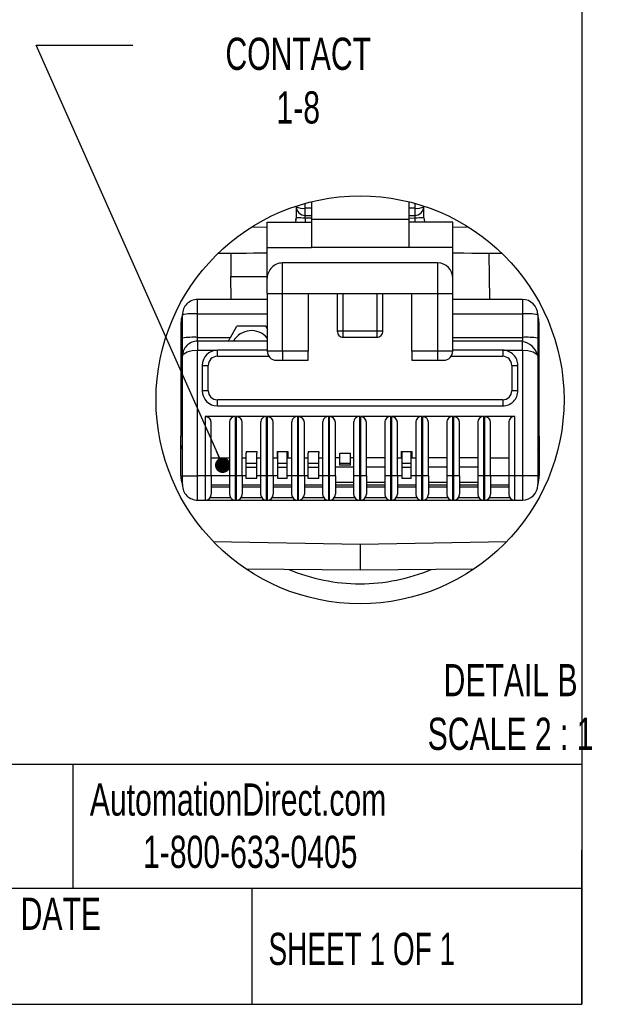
# Model space of a CAD drawing. Header units: millimetres. Extents: x 6 to 275, y 6 to 210.
# Tile 11 of 13: x 236 to 275, y 6 to 71. Entities that reach past the tile are written whole.
import ezdxf

# ---------------------------------------------------------------- set-up
doc = ezdxf.new("R2010")
doc.units = ezdxf.units.MM
doc.linetypes.add('SLD-Solid', pattern=[0])
doc.layers.add('SLD-DEFPOINTS', color=7, linetype='Continuous')
doc.layers.add('TEXT', color=140, linetype='SLD-Solid', lineweight=25)
doc.styles.add('SLDTEXTSTYLE0', font='TXT', dxfattribs={"width": 0.7})
doc.styles.add('SLDTEXTSTYLE1', font='TXT', dxfattribs={"width": 0.65})
doc.dimstyles.new('SLDDIMSTYLE6', dxfattribs={"dimtxt": 0.18, "dimasz": 1.016, "dimexe": 0, "dimexo": 0.0625, "dimgap": 0, "dimtad": 0, "dimtih": 1, "dimtoh": 1, "dimdec": 0, "dimrnd": 1e-09, "dimzin": 0, "dimdsep": 46, "dimtxsty": 'Standard', "dimblk1": 'DOT', "dimblk2": 'DOT', "dimsah": 1, "dimcen": 0.09, "dimadec": 0, "dimazin": 0, "dimtfac": 1.016, "dimtdec": 0, "dimtofl": 0, "dimtmove": 0, "dimatfit": 3, "dimldrblk": 'DOT', "dimfxl": 0, "dimfrac": 2, "dimtolj": 1, "dimtzin": 0, "dimarcsym": 0})

# ---------------------------------------------------------------- blocks, each defined once
blk = doc.blocks.new('_Dot')
at = {"color": 0, "linetype": 'ByBlock', "lineweight": -2}
blk.add_line((-0.5, 0), (-1, 0), dxfattribs=at)
at = {"color": 0, "linetype": 'ByBlock', "const_width": 0.5}
blk.add_lwpolyline([(-0.25, 0, 1), (0.25, 0, 1)], format="xyb", close=True, dxfattribs=at)

msp = doc.modelspace()

# ---------------------------------------------------------------- linework, layer by layer
for p, q in [((254.854, 58.706), (254.854, 59.029)), ((255.259, 59.135), (255.259, 57.97)), ((261.659, 59.135), (261.659, 57.97)), ((262.064, 59.029), (262.064, 58.706)), ((254.259, 58.848), (254.259, 58.806)), ((254.259, 58.806), (254.259, 58.067)), ((255.259, 58.705), (254.854, 58.706)), ((262.064, 58.706), (261.659, 58.705)), ((262.659, 58.806), (262.659, 58.848)), ((262.659, 58.067), (262.659, 58.806)), ((252.359, 57.789), (255.259, 57.789)), ((252.359, 56.129), (252.359, 57.789)), ((254.235, 57.947), (254.213, 57.839)), ((254.259, 58.067), (254.235, 57.947)), ((254.235, 57.945), (254.259, 58.065)), ((254.854, 58.061), (254.854, 58.239)), ((254.854, 58.239), (255.259, 58.237)), ((255.259, 58.05), (254.854, 58.061)), ((255.259, 57.97), (255.259, 56.129)), ((261.659, 57.97), (255.259, 57.97)), ((261.659, 58.237), (262.064, 58.239)), ((262.064, 58.061), (261.659, 58.042)), ((261.659, 57.97), (261.659, 56.129)), ((264.559, 57.789), (261.659, 57.789)), ((262.064, 58.239), (262.064, 58.061)), ((264.559, 56.129), (264.559, 57.789)), ((252.359, 57.453), (251.285, 57.443)), ((265.632, 57.443), (264.559, 57.453)), ((249.959, 55.731), (249.105, 55.723)), ((249.959, 55.731), (249.959, 54.209)), ((252.359, 56.129), (255.259, 56.129)), ((252.359, 54.109), (252.359, 56.129)), ((261.659, 56.129), (255.259, 56.129)), ((264.559, 56.129), (261.659, 56.129)), ((264.559, 54.109), (264.559, 56.129)), ((266.987, 52.709), (266.959, 55.731)), ((267.813, 55.723), (266.959, 55.731)), ((253.359, 53.109), (253.359, 55.109)), ((263.559, 55.109), (253.359, 55.109)), ((263.559, 55.109), (263.559, 53.109)), ((249.973, 54.209), (249.959, 54.209)), ((249.987, 52.709), (249.973, 54.209)), ((249.973, 54.209), (252.359, 54.209)), ((252.359, 53.109), (252.359, 54.109)), ((264.559, 53.109), (264.559, 54.109)), ((252.359, 53.109), (253.359, 53.109)), ((252.359, 53.109), (252.359, 49.309)), ((253.359, 49.309), (253.359, 53.109)), ((253.359, 53.109), (255.059, 53.109)), ((255.059, 53.109), (257.359, 53.109)), ((255.059, 53.109), (255.059, 49.309)), ((256.959, 53.109), (256.959, 50.629)), ((257.359, 53.109), (259.559, 53.109)), ((257.359, 50.629), (257.359, 53.109)), ((259.559, 53.109), (261.859, 53.109)), ((259.559, 53.109), (259.559, 50.629)), ((259.959, 50.629), (259.959, 53.109)), ((261.859, 53.109), (263.559, 53.109)), ((261.859, 49.309), (261.859, 53.109)), ((263.559, 53.109), (264.559, 53.109)), ((263.559, 53.109), (263.559, 49.309)), ((264.559, 49.309), (264.559, 53.109)), ((252.359, 52.709), (247.779, 52.709)), ((247.779, 51.762), (247.779, 52.709)), ((269.139, 52.709), (264.559, 52.709)), ((269.139, 52.709), (269.139, 51.762)), ((246.779, 50.163), (246.779, 51.709)), ((247.779, 51.762), (252.359, 51.762)), ((247.779, 50.216), (247.779, 51.762)), ((264.559, 51.762), (269.139, 51.762)), ((269.139, 51.762), (269.139, 50.216)), ((270.139, 51.709), (270.139, 50.163)), ((246.679, 51.109), (246.679, 43.709)), ((246.679, 51.109), (246.779, 51.109)), ((249.937, 50.216), (250.366, 50.959)), ((252.272, 50.959), (250.366, 50.959)), ((252.359, 50.808), (252.272, 50.959)), ((257.359, 50.629), (256.959, 50.629)), ((259.559, 50.629), (257.359, 50.629)), ((257.359, 50.229), (257.359, 50.629)), ((259.959, 50.629), (259.559, 50.629)), ((259.559, 50.629), (259.559, 50.229)), ((270.139, 51.109), (270.239, 51.109)), ((270.239, 43.709), (270.239, 51.109)), ((246.779, 48.969), (246.779, 50.163)), ((247.779, 50.216), (249.937, 50.216)), ((247.779, 49.969), (247.779, 50.216)), ((252.359, 49.969), (247.779, 49.969)), ((247.779, 49.969), (247.779, 49.369)), ((257.359, 50.229), (259.559, 50.229)), ((264.559, 50.216), (269.139, 50.216)), ((269.139, 49.969), (264.559, 49.969)), ((269.139, 50.216), (269.139, 49.969)), ((269.139, 49.925), (269.139, 49.969)), ((269.139, 49.369), (269.139, 49.925)), ((270.139, 50.163), (270.139, 48.969)), ((247.779, 49.369), (249.079, 49.369)), ((247.779, 41.109), (247.779, 49.369)), ((249.079, 48.969), (249.079, 49.369)), ((252.359, 49.369), (249.079, 49.369)), ((253.359, 49.309), (252.359, 49.309)), ((255.059, 49.309), (253.359, 49.309)), ((253.359, 49.309), (253.359, 48.709)), ((255.059, 48.709), (255.059, 49.309)), ((263.559, 49.309), (261.859, 49.309)), ((261.859, 49.309), (261.859, 48.709)), ((264.559, 49.309), (263.559, 49.309)), ((263.559, 49.309), (263.559, 48.709)), ((267.839, 49.369), (264.559, 49.369)), ((267.839, 49.369), (269.139, 49.369)), ((269.139, 49.369), (269.139, 41.109)), ((246.779, 41.109), (246.779, 48.969)), ((249.079, 48.969), (252.465, 48.969)), ((252.959, 48.709), (253.359, 48.709)), ((253.359, 48.709), (255.059, 48.709)), ((261.859, 48.709), (263.559, 48.709)), ((263.559, 48.709), (263.959, 48.709)), ((264.453, 48.969), (267.839, 48.969)), ((270.116, 49.047), (270.139, 48.969)), ((270.139, 48.969), (270.139, 41.109)), ((248.079, 48.369), (248.079, 46.709)), ((248.079, 48.369), (248.479, 48.369)), ((248.479, 46.709), (248.479, 48.369)), ((268.439, 48.369), (268.439, 46.709)), ((268.439, 48.369), (268.839, 48.369)), ((268.839, 46.709), (268.839, 48.369)), ((248.479, 46.709), (248.079, 46.709)), ((268.839, 46.709), (268.439, 46.709)), ((267.839, 46.109), (249.079, 46.109)), ((249.079, 45.709), (249.079, 46.109)), ((249.079, 45.709), (267.839, 45.709)), ((250.279, 45.009), (248.279, 45.009)), ((248.279, 45.009), (248.279, 41.109)), ((250.279, 41.109), (250.279, 45.009)), ((252.319, 45.009), (250.319, 45.009)), ((250.319, 45.009), (250.319, 41.109)), ((252.319, 41.109), (252.319, 45.009)), ((254.359, 45.009), (252.359, 45.009)), ((252.359, 45.009), (252.359, 41.109)), ((254.359, 41.109), (254.359, 45.009)), ((256.399, 45.009), (254.399, 45.009)), ((254.399, 45.009), (254.399, 41.109)), ((256.399, 41.109), (256.399, 45.009)), ((258.439, 45.009), (256.439, 45.009)), ((256.439, 45.009), (256.439, 41.109)), ((258.439, 41.109), (258.439, 45.009)), ((260.479, 45.009), (258.479, 45.009)), ((258.479, 45.009), (258.479, 41.109)), ((260.479, 41.109), (260.479, 45.009)), ((262.519, 45.009), (260.519, 45.009)), ((260.519, 45.009), (260.519, 41.109)), ((262.519, 41.109), (262.519, 45.009)), ((264.559, 45.009), (262.559, 45.009)), ((262.559, 45.009), (262.559, 41.109)), ((264.559, 41.109), (264.559, 45.009)), ((266.599, 45.009), (264.599, 45.009)), ((264.599, 45.009), (264.599, 41.109)), ((266.599, 41.109), (266.599, 45.009)), ((268.639, 45.009), (266.639, 45.009)), ((266.639, 45.009), (266.639, 41.109)), ((268.639, 41.109), (268.639, 45.009)), ((248.679, 41.109), (248.679, 44.609)), ((249.879, 44.609), (249.879, 41.109)), ((250.719, 41.109), (250.719, 44.609)), ((251.919, 44.609), (251.919, 41.109)), ((252.759, 41.109), (252.759, 44.609)), ((253.959, 44.609), (253.959, 41.109)), ((254.799, 41.109), (254.799, 44.609)), ((255.999, 44.609), (255.999, 41.109)), ((256.839, 41.109), (256.839, 44.609)), ((258.039, 44.609), (258.039, 41.109)), ((258.879, 41.109), (258.879, 44.609)), ((260.079, 44.609), (260.079, 41.109)), ((260.919, 41.109), (260.919, 44.609)), ((262.119, 44.609), (262.119, 41.109)), ((262.959, 41.109), (262.959, 44.609)), ((264.159, 44.609), (264.159, 41.109)), ((264.999, 41.109), (264.999, 44.609)), ((266.199, 44.609), (266.199, 41.109)), ((267.039, 41.109), (267.039, 44.609)), ((268.239, 44.609), (268.239, 41.109)), ((246.679, 43.109), (246.679, 43.709)), ((246.779, 43.709), (246.679, 43.709)), ((270.239, 43.709), (270.139, 43.709)), ((270.239, 43.709), (270.239, 43.109)), ((246.679, 41.109), (246.679, 43.109)), ((270.239, 43.109), (270.239, 41.109)), ((248.679, 42.289), (249.879, 42.289)), ((250.719, 42.289), (250.969, 42.289)), ((250.969, 42.709), (251.669, 42.709)), ((250.969, 42.709), (250.969, 42.609)), ((250.969, 41.929), (250.969, 42.609)), ((251.669, 42.709), (251.669, 42.609)), ((251.669, 41.929), (251.669, 42.609)), ((251.669, 42.289), (251.919, 42.289)), ((252.759, 42.289), (253.009, 42.289)), ((253.009, 42.709), (253.709, 42.709)), ((253.009, 42.709), (253.009, 42.289)), ((253.059, 41.929), (253.059, 42.709)), ((253.659, 41.929), (253.659, 42.709)), ((253.709, 42.709), (253.709, 42.289)), ((253.709, 42.289), (253.959, 42.289)), ((254.799, 42.289), (255.049, 42.289)), ((255.049, 42.709), (255.749, 42.709)), ((255.049, 42.709), (255.049, 42.609)), ((255.049, 41.929), (255.049, 42.609)), ((255.749, 42.709), (255.749, 42.609)), ((255.749, 41.929), (255.749, 42.609)), ((255.749, 42.289), (255.999, 42.289)), ((257.139, 42.289), (256.839, 42.289)), ((257.139, 42.609), (257.839, 42.609)), ((257.139, 41.929), (257.139, 42.609)), ((257.839, 41.929), (257.839, 42.609)), ((258.039, 42.289), (257.839, 42.289)), ((260.079, 42.289), (258.879, 42.289)), ((260.919, 42.289), (261.169, 42.289)), ((261.169, 42.709), (261.869, 42.709)), ((261.169, 42.709), (261.169, 42.289)), ((261.219, 41.929), (261.219, 42.709)), ((261.819, 41.929), (261.819, 42.709)), ((261.869, 42.709), (261.869, 42.289)), ((261.869, 42.289), (262.119, 42.289)), ((264.159, 42.289), (262.959, 42.289)), ((266.199, 42.289), (264.999, 42.289)), ((267.039, 42.289), (268.239, 42.289)), ((251.669, 41.929), (250.969, 41.929)), ((250.969, 41.659), (250.969, 41.929)), ((251.669, 41.659), (250.969, 41.659)), ((250.969, 40.929), (250.969, 41.659)), ((251.669, 41.659), (251.669, 41.929)), ((251.669, 40.929), (251.669, 41.659)), ((253.659, 41.929), (253.059, 41.929)), ((253.059, 41.659), (253.059, 41.929)), ((253.659, 41.659), (253.059, 41.659)), ((253.059, 40.929), (253.059, 41.659)), ((253.659, 41.659), (253.659, 41.929)), ((253.659, 40.929), (253.659, 41.659)), ((255.749, 41.929), (255.049, 41.929)), ((255.049, 41.659), (255.049, 41.929)), ((255.749, 41.659), (255.049, 41.659)), ((255.049, 40.929), (255.049, 41.659)), ((255.749, 41.659), (255.749, 41.929)), ((255.749, 40.929), (255.749, 41.659)), ((258.039, 41.689), (256.839, 41.689)), ((257.839, 41.929), (257.139, 41.929)), ((257.139, 41.82), (257.139, 41.929)), ((257.839, 41.82), (257.139, 41.82)), ((257.839, 41.82), (257.839, 41.929)), ((260.079, 41.689), (258.879, 41.689)), ((261.819, 41.929), (261.219, 41.929)), ((261.219, 41.659), (261.219, 41.929)), ((261.819, 41.659), (261.219, 41.659)), ((261.219, 40.929), (261.219, 41.659)), ((261.819, 41.659), (261.819, 41.929)), ((261.819, 40.929), (261.819, 41.659)), ((264.159, 41.689), (262.959, 41.689)), ((266.199, 41.689), (264.999, 41.689)), ((246.779, 41.109), (247.779, 41.109)), ((246.779, 40.509), (246.779, 41.109)), ((248.279, 41.109), (247.779, 41.109)), ((247.779, 39.509), (247.779, 41.109)), ((248.279, 41.109), (248.279, 39.509)), ((248.679, 41.109), (248.279, 41.109)), ((248.679, 41.109), (248.679, 39.909)), ((249.879, 41.109), (248.679, 41.109)), ((250.279, 41.109), (249.879, 41.109)), ((249.879, 41.109), (249.879, 39.909)), ((250.319, 41.109), (250.279, 41.109)), ((250.279, 39.509), (250.279, 41.109)), ((250.719, 41.109), (250.319, 41.109)), ((250.319, 41.109), (250.319, 39.509)), ((250.719, 41.109), (250.719, 39.909)), ((250.969, 41.109), (250.719, 41.109)), ((251.669, 40.929), (250.969, 40.929)), ((251.919, 41.109), (251.669, 41.109)), ((252.319, 41.109), (251.919, 41.109)), ((251.919, 41.109), (251.919, 39.909)), ((252.359, 41.109), (252.319, 41.109)), ((252.319, 39.509), (252.319, 41.109)), ((252.759, 41.109), (252.359, 41.109)), ((252.359, 41.109), (252.359, 39.509)), ((252.759, 41.109), (252.759, 39.909)), ((253.059, 41.109), (252.759, 41.109)), ((253.659, 40.929), (253.059, 40.929)), ((253.959, 41.109), (253.659, 41.109)), ((254.359, 41.109), (253.959, 41.109)), ((253.959, 41.109), (253.959, 39.909)), ((254.399, 41.109), (254.359, 41.109)), ((254.359, 39.509), (254.359, 41.109)), ((254.799, 41.109), (254.399, 41.109)), ((254.399, 41.109), (254.399, 39.509)), ((254.799, 41.109), (254.799, 39.909)), ((255.049, 41.109), (254.799, 41.109)), ((255.749, 40.929), (255.049, 40.929)), ((255.999, 41.109), (255.749, 41.109)), ((256.399, 41.109), (255.999, 41.109)), ((255.999, 41.109), (255.999, 39.909)), ((256.439, 41.109), (256.399, 41.109)), ((256.399, 39.509), (256.399, 41.109)), ((256.839, 41.109), (256.439, 41.109)), ((256.439, 41.109), (256.439, 39.509)), ((256.839, 41.109), (256.839, 39.909)), ((258.439, 41.109), (258.039, 41.109)), ((258.039, 41.109), (258.039, 39.909)), ((258.479, 41.109), (258.439, 41.109)), ((258.439, 39.509), (258.439, 41.109)), ((258.879, 41.109), (258.479, 41.109)), ((258.479, 41.109), (258.479, 39.509)), ((258.879, 41.109), (258.879, 39.909)), ((260.479, 41.109), (260.079, 41.109)), ((260.079, 41.109), (260.079, 39.909)), ((260.519, 41.109), (260.479, 41.109)), ((260.479, 39.509), (260.479, 41.109)), ((260.919, 41.109), (260.519, 41.109)), ((260.519, 41.109), (260.519, 39.509)), ((260.919, 41.109), (260.919, 39.909)), ((261.219, 41.109), (260.919, 41.109)), ((261.819, 40.929), (261.219, 40.929)), ((262.119, 41.109), (261.819, 41.109)), ((262.519, 41.109), (262.119, 41.109)), ((262.119, 41.109), (262.119, 39.909)), ((262.559, 41.109), (262.519, 41.109)), ((262.519, 39.509), (262.519, 41.109)), ((262.959, 41.109), (262.559, 41.109)), ((262.559, 41.109), (262.559, 39.509)), ((262.959, 41.109), (262.959, 39.909)), ((264.559, 41.109), (264.159, 41.109)), ((264.159, 41.109), (264.159, 39.909)), ((264.599, 41.109), (264.559, 41.109)), ((264.559, 39.509), (264.559, 41.109)), ((264.999, 41.109), (264.599, 41.109)), ((264.599, 41.109), (264.599, 39.509)), ((264.999, 41.109), (264.999, 39.909)), ((266.599, 41.109), (266.199, 41.109)), ((266.199, 41.109), (266.199, 39.909)), ((266.639, 41.109), (266.599, 41.109)), ((266.599, 39.509), (266.599, 41.109)), ((267.039, 41.109), (266.639, 41.109)), ((266.639, 41.109), (266.639, 39.509)), ((267.039, 41.109), (267.039, 39.909)), ((268.239, 41.109), (267.039, 41.109)), ((268.639, 41.109), (268.239, 41.109)), ((268.239, 41.109), (268.239, 39.909)), ((269.139, 41.109), (268.639, 41.109)), ((268.639, 39.509), (268.639, 41.109)), ((270.139, 41.109), (269.139, 41.109)), ((269.139, 41.109), (269.139, 39.509)), ((270.139, 41.109), (270.139, 40.509)), ((248.679, 40.509), (249.879, 40.509)), ((249.879, 40.366), (248.679, 40.366)), ((250.719, 40.509), (251.919, 40.509)), ((251.919, 40.366), (250.719, 40.366)), ((252.759, 40.509), (253.959, 40.509)), ((253.959, 40.366), (252.759, 40.366)), ((254.799, 40.509), (255.999, 40.509)), ((255.999, 40.366), (254.799, 40.366)), ((258.039, 40.669), (256.839, 40.669)), ((256.839, 40.509), (258.039, 40.509)), ((258.039, 40.366), (256.839, 40.366)), ((260.079, 40.669), (258.879, 40.669)), ((258.879, 40.509), (260.079, 40.509)), ((260.079, 40.366), (258.879, 40.366)), ((260.919, 40.509), (262.119, 40.509)), ((262.119, 40.366), (260.919, 40.366)), ((264.159, 40.669), (262.959, 40.669)), ((262.959, 40.509), (264.159, 40.509)), ((264.159, 40.366), (262.959, 40.366)), ((266.199, 40.669), (264.999, 40.669)), ((264.999, 40.509), (266.199, 40.509)), ((266.199, 40.366), (264.999, 40.366)), ((267.039, 40.509), (268.239, 40.509)), ((268.239, 40.366), (267.039, 40.366)), ((247.779, 39.509), (248.279, 39.509)), ((248.279, 39.509), (250.279, 39.509)), ((249.972, 39.653), (248.586, 39.653)), ((250.279, 39.509), (250.319, 39.509)), ((250.319, 39.509), (252.319, 39.509)), ((252.012, 39.653), (250.626, 39.653)), ((252.319, 39.509), (252.359, 39.509)), ((252.359, 39.509), (254.359, 39.509)), ((254.052, 39.653), (252.666, 39.653)), ((254.359, 39.509), (254.399, 39.509)), ((254.399, 39.509), (256.399, 39.509)), ((256.092, 39.653), (254.706, 39.653)), ((256.399, 39.509), (256.439, 39.509)), ((256.439, 39.509), (258.439, 39.509)), ((258.132, 39.653), (256.746, 39.653)), ((258.439, 39.509), (258.479, 39.509)), ((258.479, 39.509), (260.479, 39.509)), ((260.172, 39.653), (258.786, 39.653)), ((260.479, 39.509), (260.519, 39.509)), ((260.519, 39.509), (262.519, 39.509)), ((262.212, 39.653), (260.826, 39.653)), ((262.519, 39.509), (262.559, 39.509)), ((262.559, 39.509), (264.559, 39.509)), ((264.252, 39.653), (262.866, 39.653)), ((264.559, 39.509), (264.599, 39.509)), ((264.599, 39.509), (266.599, 39.509)), ((266.292, 39.653), (264.906, 39.653)), ((266.599, 39.509), (266.639, 39.509)), ((266.639, 39.509), (268.639, 39.509)), ((268.332, 39.653), (266.946, 39.653)), ((268.639, 39.509), (269.139, 39.509)), ((248.814, 36.787), (258.459, 36.609)), ((258.459, 36.609), (268.103, 36.787)), ((258.459, 36.609), (258.459, 34.909)), ((258.459, 34.909), (250.974, 34.979)), ((265.943, 34.979), (258.459, 34.909))]:
    msp.add_line(p, q)
at = {"flags": 128}
for points in [[(254.854, 58.239), (254.854, 58.526), (254.854, 58.706)], [(262.064, 58.706), (262.064, 58.468), (262.064, 58.239)], [(254.854, 58.061), (254.852, 57.838), (254.852, 57.789)], [(262.064, 58.061), (262.065, 57.838), (262.066, 57.789)], [(262.659, 58.067), (262.705, 57.839), (262.738, 57.789)], [(252.359, 55.753), (252.257, 55.752), (251.887, 55.749), (251.459, 55.745), (250.985, 55.74), (250.48, 55.736), (249.959, 55.731)], [(266.959, 55.731), (266.374, 55.736), (265.811, 55.741), (265.292, 55.746), (264.838, 55.75), (264.559, 55.753)], [(246.779, 51.666), (246.71, 51.421), (246.679, 51.109)], [(270.239, 51.109), (270.208, 51.421), (270.139, 51.666)], [(249.937, 50.216), (249.909, 50.167), (249.882, 50.12), (249.857, 50.078), (249.836, 50.041), (249.818, 50.01), (249.805, 49.988), (249.797, 49.974), (249.795, 49.969)], [(246.779, 48.969), (246.806, 49.063), (246.876, 49.142), (247.087, 49.258), (247.244, 49.307), (247.416, 49.342), (247.779, 49.369)], [(267.839, 49.369), (267.839, 49.362), (267.839, 49.339), (267.839, 49.302), (267.839, 49.252), (267.839, 49.192), (267.839, 49.122), (267.839, 49.047), (267.839, 48.969)], [(269.139, 49.369), (269.502, 49.342), (269.675, 49.307), (269.831, 49.258), (270.041, 49.142), (270.112, 49.063), (270.116, 49.047)], [(267.839, 46.109), (267.839, 46.031), (267.839, 45.956), (267.839, 45.887), (267.839, 45.827), (267.839, 45.777), (267.839, 45.74), (267.839, 45.717), (267.839, 45.709)]]:
    msp.add_lwpolyline(points, dxfattribs=at)
for centre, radius, start, end in [((254.727, 59.78), 1.081, 244.32568, 276.71304), ((254.856, 58.837), 0.598, 182.99371, 269.80657), ((262.19, 59.78), 1.081, 263.28626, 295.67501), ((262.062, 58.837), 0.598, 270.18907, 357.01062), ((254.355, 40.661), 17.407, 88.35885, 90.3168), ((262.581, 39.052), 19.016, 89.76605, 91.5583), ((253.359, 54.109), 1, 90.00067, 180.00104), ((263.559, 54.109), 1, 0.00001, 89.99935), ((247.779, 51.709), 1, 89.99995, 180.00005), ((269.139, 51.709), 1, 0.00005, 89.99995), ((247.53, 46.946), 4.823, 87.03667, 98.9552), ((269.388, 46.946), 4.823, 81.04483, 92.9633), ((251.319, 49.309), 1.35, 39.61278, 150.73269), ((257.359, 50.629), 0.4, 179.99993, 270.00015), ((259.559, 50.629), 0.4, 269.99985, 0.00007), ((247.53, 45.4), 4.823, 87.03669, 98.95496), ((247.779, 48.969), 1, 89.99986, 180.00014), ((268.993, 48.776), 1.159, 13.04093, 83.35147), ((269.388, 45.4), 4.823, 81.04507, 92.96328), ((249.079, 48.369), 1, 90.00005, 179.99995), ((252.959, 49.309), 0.6, 179.99994, 270.00015), ((263.959, 49.309), 0.6, 269.99981, 0.00006), ((267.839, 48.369), 1, 359.99995, 90.00005), ((249.079, 48.369), 0.6, 89.99985, 180.00006), ((267.839, 48.369), 0.6, 359.99994, 90.00015), ((249.079, 46.709), 1, 180.00005, 269.99995), ((249.079, 46.709), 0.6, 179.99994, 270.00015), ((267.839, 46.709), 0.6, 269.99985, 0.00006), ((267.839, 46.709), 1, 269.99995, 0.00005), ((248.279, 44.609), 0.4, 359.99999, 89.99988), ((250.279, 44.609), 0.4, 89.99992, 180.00022), ((250.319, 44.609), 0.4, 0.00006, 89.99974), ((252.319, 44.609), 0.4, 89.99989, 180.00024), ((252.359, 44.609), 0.4, 0.00006, 89.99981), ((254.359, 44.609), 0.4, 89.99996, 180.00024), ((254.399, 44.609), 0.4, 359.99995, 89.99985), ((256.399, 44.609), 0.4, 89.99994, 180.00022), ((256.439, 44.609), 0.4, 359.99997, 89.99985), ((258.439, 44.609), 0.4, 89.99992, 180.00024), ((258.479, 44.609), 0.4, 359.99998, 89.99985), ((260.479, 44.609), 0.4, 89.9999, 180.00027), ((260.519, 44.609), 0.4, 359.99997, 89.99987), ((262.519, 44.609), 0.4, 89.99992, 180.00024), ((262.559, 44.609), 0.4, 0.00006, 89.99981), ((264.559, 44.609), 0.4, 89.99989, 180.00024), ((264.599, 44.609), 0.4, 359.99999, 89.99981), ((266.599, 44.609), 0.4, 89.99986, 180.00027), ((266.639, 44.609), 0.4, 359.99996, 89.9999), ((268.639, 44.609), 0.4, 89.99992, 180.00022), ((247.079, 43.109), 0.4, 179.99959, 221.40989), ((269.839, 43.109), 0.4, 318.59079, 359.99973), ((248.279, 41.109), 1.6, 179.99979, 200.36431), ((268.639, 41.109), 1.6, 339.63606, 359.99984), ((247.779, 40.509), 1, 179.99995, 270.00005), ((269.139, 40.509), 1, 270.00005, 359.99995), ((248.279, 39.909), 0.4, 270.00034, 359.9998), ((250.279, 39.909), 0.4, 180.0002, 269.99966), ((250.319, 39.909), 0.4, 270.00029, 359.99991), ((252.319, 39.909), 0.4, 180.0002, 269.99966), ((252.359, 39.909), 0.4, 270.00034, 359.9998), ((254.359, 39.909), 0.4, 180.00009, 269.99971), ((254.399, 39.909), 0.4, 270.00029, 359.99991), ((256.399, 39.909), 0.4, 180.00015, 269.99969), ((256.439, 39.909), 0.4, 270.0003, 359.99988), ((258.439, 39.909), 0.4, 180.00013, 269.9997), ((258.479, 39.909), 0.4, 270.0003, 359.99987), ((260.479, 39.909), 0.4, 180.00012, 269.99971), ((260.519, 39.909), 0.4, 270.00026, 359.99991), ((262.519, 39.909), 0.4, 180.00015, 269.99969), ((262.559, 39.909), 0.4, 270.00034, 359.9998), ((264.559, 39.909), 0.4, 180.0002, 269.99966), ((264.599, 39.909), 0.4, 270.00029, 359.99991), ((266.599, 39.909), 0.4, 180.0002, 269.99966), ((266.639, 39.909), 0.4, 270.00034, 359.9998), ((268.639, 39.909), 0.4, 180.0002, 269.99966), ((258.459, 46.109), 12.1, 247.22614, 270.00003), ((258.459, 46.109), 12.1, 269.99997, 292.77386)]:
    msp.add_arc(centre, radius, start, end)
at = {"layer": 'SLD-DEFPOINTS'}
msp.add_circle((258.459, 46.109), 13.413, dxfattribs=at)
at = {"layer": 'TEXT'}
for p, q in [((273.05, 209.55), (273.05, 6.35)), ((273.05, 22.126), (6.35, 22.126)), ((239.575, 22.126), (239.575, 13.97)), ((273.05, 6.35), (273.05, 16.51)), ((273.05, 13.97), (6.35, 13.97)), ((251.349, 13.97), (251.349, 6.35)), ((6.35, 6.35), (273.05, 6.35))]:
    msp.add_line(p, q, dxfattribs=at)

# ---------------------------------------------------------------- texts
at = {"layer": 'TEXT', "char_height": 2.11667}
for s, insert, attachment_point, style in [('CONTACT^J1-8', (254.397, 69.926), 2, 'SLDTEXTSTYLE0'), ('DETAIL B^JSCALE 2 : 1', (268.358, 28.729), 2, 'SLDTEXTSTYLE0'), ('AutomationDirect.com', (240.695, 20.877), 1, 'SLDTEXTSTYLE0'), ('1-800-633-0405', (244.192, 17.437), 1, 'SLDTEXTSTYLE0'), ('DRAWING DATE', (233.725, 13.364), 2, 'SLDTEXTSTYLE0'), ('SHEET 1 OF 1', (252.441, 11.051), 1, 'SLDTEXTSTYLE1')]:
    msp.add_mtext(s, dxfattribs=dict(at, insert=insert, attachment_point=attachment_point, style=style))

# ---------------------------------------------------------------- leaders
at = {"layer": 'TEXT'}
msp.add_leader([(249.433, 41.805), (237.176, 69.441), (243.526, 69.441)], dimstyle='SLDDIMSTYLE6', dxfattribs=at)

doc.saveas('drawing.dxf')
